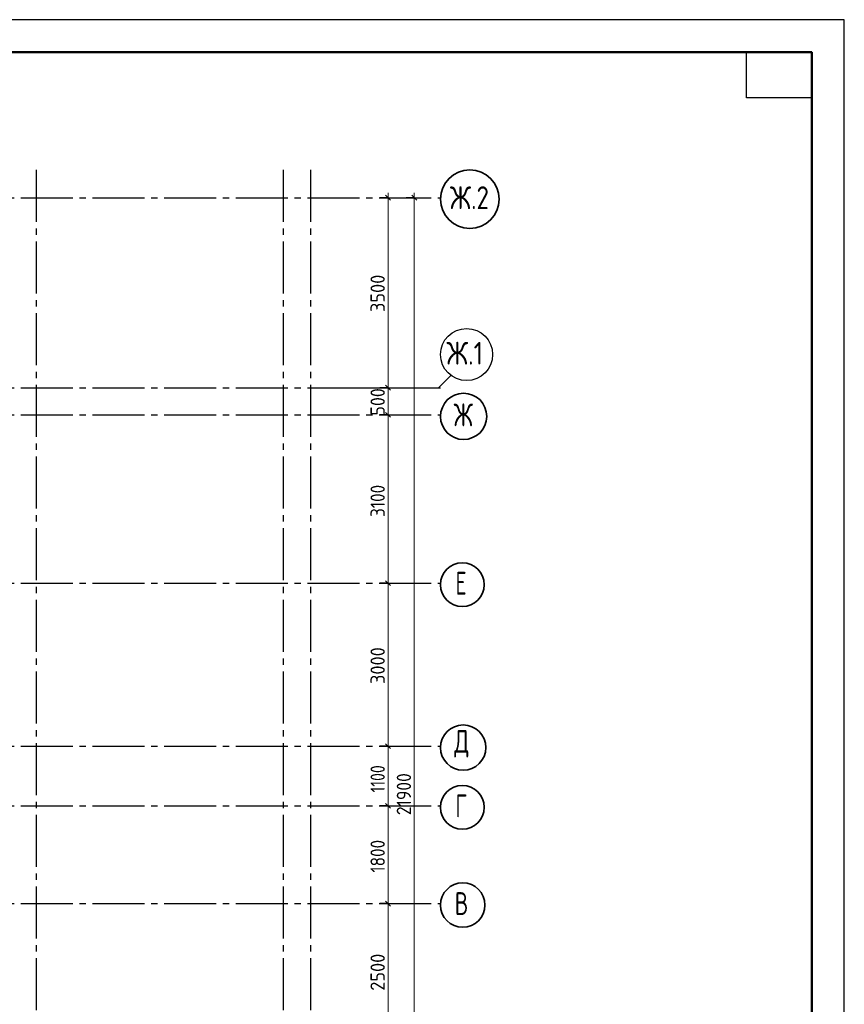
# Model space of a CAD drawing. Header units: millimetres. Extents: x 0 to 50400, y 0 to 35640.
# Tile 8 of 8: x 35212 to 50400, y 17507 to 35640. Entities that reach past the tile are written whole.
import ezdxf

# ---------------------------------------------------------------- set-up
doc = ezdxf.new("R2010")
doc.units = ezdxf.units.MM
doc.linetypes.add('______5', pattern=[1320, 960, -120, 120, -120])
doc.layers.add('Standard', color=7, linetype='Continuous', lineweight=25)
doc.layers.add('Размерная линия_ общее', color=7, linetype='Continuous', lineweight=13)
doc.layers.add('Оси', color=7, linetype='______5', true_color=0x656565)
doc.styles.add('ISOCPEUR', font='txt')

msp = doc.modelspace()

# ---------------------------------------------------------------- linework, layer by layer
at = {"layer": 'Standard', "color": 7, "linetype": 'Continuous', "lineweight": 35, "transparency": 33554687}
for p, q in [((49800, 33120), (49800, 24600)), ((49800, 32640), (49800, 24120))]:
    msp.add_line(p, q, dxfattribs=at)
at = {"layer": 'Standard', "color": 7, "linetype": 'Continuous', "lineweight": 50, "transparency": 33554687}
msp.add_line((49800, 32520), (49800, 27840), dxfattribs=at)
at = {"layer": 'Standard', "color": 7, "linetype": 'Continuous', "lineweight": 25, "transparency": 33554687}
for points in [[(0, 0), (50400, 0), (50400, 35640), (0, 35640), (0, 0)], [(49800, 35040), (49800, 34200), (48600, 34200), (48600, 35040), (49800, 35040)]]:
    msp.add_lwpolyline(points, close=True, dxfattribs=at)
at = {"layer": 'Standard', "color": 7, "linetype": 'Continuous', "lineweight": 50, "transparency": 33554687}
msp.add_lwpolyline([(2400, 35040), (49800, 35040), (49800, 600), (2400, 600), (2400, 35040)], close=True, dxfattribs=at)
at = {"layer": 'Оси', "color": 8, "linetype": '______5', "lineweight": -3, "transparency": 33554687}
for p, q in [((35515, 32877), (35515, 8527)), ((40065, 32877), (40065, 8527)), ((40565, 32877), (40565, 8527)), ((8831, 32362), (42963, 32362)), ((8831, 28862), (42963, 28862)), ((8831, 28362), (42963, 28362)), ((8831, 25262), (42963, 25262)), ((8831, 22262), (42963, 22262)), ((8831, 21162), (42963, 21162)), ((8831, 19362), (42963, 19362))]:
    msp.add_line(p, q, dxfattribs=at)
at = {"layer": 'Оси', "color": 7, "linetype": 'Continuous', "lineweight": 25, "transparency": 33554687}
msp.add_lwpolyline([(40928, 28862), (42928, 28862), (43163, 29097)], dxfattribs=at)
msp.add_lwpolyline([(40928, 28862), (42928, 28862), (43163, 29097)], dxfattribs=at)
at = {"layer": 'Оси', "color": 7, "linetype": 'Continuous', "lineweight": 35, "transparency": 33554687}
for centre, radius in [((43503, 32335), 540), ((43389, 28335), 426), ((43365, 25235), 402), ((43380, 22235), 417), ((43365, 21135), 402), ((43372, 19335), 409)]:
    msp.add_circle(centre, radius, dxfattribs=at)
at = {"layer": 'Оси', "color": 7, "linetype": 'Continuous', "lineweight": 25, "transparency": 33554687}
msp.add_circle((43443, 29473), 480, dxfattribs=at)
at = {"layer": 'Размерная линия_ общее', "color": 7, "linetype": 'Continuous', "lineweight": -3, "transparency": 33554687}
for p, q in [((41997, 32362), (41847, 32362)), ((41997, 32362), (42147, 32362)), ((42480, 32362), (42330, 32362)), ((42480, 32362), (42630, 32362)), ((42480, 32362), (42648, 32362)), ((41997, 28862), (41847, 28862)), ((41997, 28862), (42147, 28862)), ((41997, 28362), (41847, 28362)), ((41997, 28362), (42147, 28362)), ((41997, 25262), (41847, 25262)), ((41997, 25262), (42147, 25262)), ((41997, 22262), (41847, 22262)), ((41997, 22262), (42147, 22262)), ((41997, 21162), (41847, 21162)), ((41997, 21162), (42147, 21162)), ((41997, 19362), (41847, 19362)), ((41997, 19362), (42147, 19362))]:
    msp.add_line(p, q, dxfattribs=at)
at = {"layer": 'Размерная линия_ общее', "color": 7, "linetype": 'Continuous', "lineweight": 25, "transparency": 33554687}
for p, q in [((42042, 32317), (41952, 32407)), ((42525, 32317), (42435, 32407)), ((42042, 28817), (41952, 28907)), ((42042, 28317), (41952, 28407)), ((42042, 25217), (41952, 25307)), ((42042, 22217), (41952, 22307)), ((42042, 21117), (41952, 21207)), ((42042, 19317), (41952, 19407))]:
    msp.add_line(p, q, dxfattribs=at)
at = {"layer": 'Размерная линия_ общее', "color": 7, "linetype": 'Continuous', "lineweight": 13, "transparency": 33554687}
for p, q in [((41997, 32362), (41997, 32452)), ((41997, 28862), (41997, 32362)), ((42480, 32362), (42480, 32452)), ((41997, 28362), (41997, 28862)), ((41997, 25262), (41997, 28362)), ((41997, 22262), (41997, 25262)), ((41997, 21162), (41997, 22262)), ((41997, 19362), (41997, 21162)), ((41997, 16862), (41997, 19362))]:
    msp.add_line(p, q, dxfattribs=at)
msp.add_lwpolyline([(42480, 10462), (42480, 20945), (42480, 20945), (42480, 32362)], dxfattribs=at)

# ---------------------------------------------------------------- texts
at = {"layer": 'Оси', "color": 7, "linetype": 'Continuous', "lineweight": 35, "transparency": 33554687, "char_height": 420, "attachment_point": 7, "style": 'ISOCPEUR'}
for s, insert, width in [('\\W0.80;Ж.2', (43136, 32152), 901.62), ('\\W0.82;Ж.1', (43072, 29288), 927.63), ('\\W0.73;Ж', (43205, 28152), 520.63), ('\\W0.68;Е', (43237, 25052), 399.85), ('\\W0.72;Д', (43215, 22052), 480.99), ('\\W0.68;Г', (43237, 20952), 399.85), ('\\W0.70;В', (43225, 19152), 440.79)]:
    msp.add_mtext(s, dxfattribs=dict(at, insert=insert, width=width))
at = {"layer": 'Размерная линия_ общее', "color": 7, "linetype": 'Continuous', "lineweight": 25, "transparency": 33554687, "char_height": 264, "attachment_point": 7, "rotation": 90, "style": 'ISOCPEUR'}
for s, insert, width in [('\\W0.93;3500', (41937, 30256), 861.71), ('\\W0.91;500', (41937, 28349), 674.39), ('\\W0.87;3100', (41937, 26482), 800.28), ('\\W0.93;3000', (41937, 23406), 861.71), ('\\W0.80;1100', (41937, 21409), 738.86), ('\\W0.89;21900', (42420, 20990), 988.26), ('\\W0.87;1800', (41937, 19932), 800.28), ('\\W0.93;2500', (41937, 17756), 861.71)]:
    msp.add_mtext(s, dxfattribs=dict(at, insert=insert, width=width))

doc.saveas('drawing.dxf')
